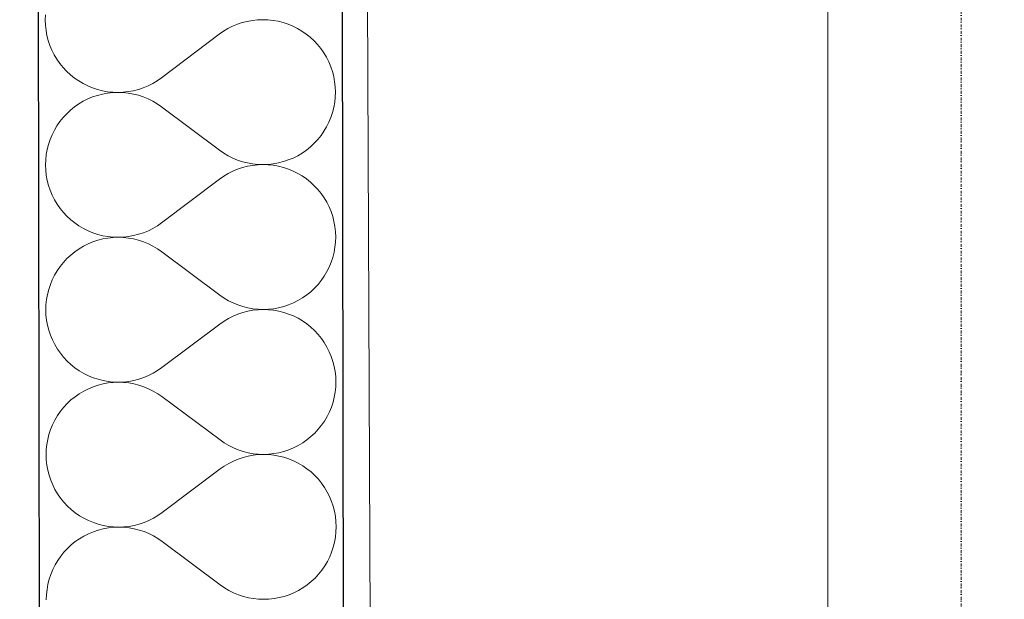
# Model space of a CAD drawing. Header units: millimetres. Extents: x -24674 to 2959, y -2716 to 20653.
# Tile 129 of 161: x -11148 to -10631, y 13085 to 13390. Entities that reach past the tile are written whole.
import ezdxf

# ---------------------------------------------------------------- set-up
doc = ezdxf.new("R2010")
doc.units = ezdxf.units.MM
doc.header["$MEASUREMENT"] = 0
doc.linetypes.add('Wipeout_Contour', pattern=[1000, 0, -1000])
doc.linetypes.add('Čerchovaná S', pattern=[3.5, 1.5, -0.85, 0.3, -0.85])
for name, color, linetype in [('9._POHLED ZÁPADNÍ_1_Konstrukce - krov', 7, 'Continuous'), ('9._POHLED ZÁPADNÍ_1_Konstrukce - nosné', 7, 'Continuous'), ('9._POHLED ZÁPADNÍ_1_Nové_Konstrukce - nosné', 7, 'Continuous'), ('9._POHLED ZÁPADNÍ_1_Nové_Výplně - Povrchové', 7, 'Continuous'), ('9._POHLED ZÁPADNÍ_1_Nové_Výplně – Řezové', 7, 'Continuous'), ('9._POHLED ZÁPADNÍ_1_Výplně - Povrchové', 7, 'Continuous'), ('9._POHLED ZÁPADNÍ_1_VÝTAH VAR 1', 7, 'Continuous')]:
    doc.layers.add(name, color=color, linetype=linetype)

# ---------------------------------------------------------------- blocks, each defined once
blk = doc.blocks.new('*X21', base_point=(-27719.5, -6043.99))
at = {"layer": '9._POHLED ZÁPADNÍ_1_Nové_Výplně – Řezové', "color": 21, "linetype": 'Continuous', "lineweight": 20, "true_color": 0xffaaaa}
for p, q in [((-11134.56, 13392.52), (-11134.65, 13389.81)), ((-11134.65, 13389.81), (-11134.55, 13387.09)), ((-11134.55, 13387.09), (-11134.25, 13384.38)), ((-11038.64, 13385.3), (-11040.97, 13383.91)), ((-11036.21, 13386.53), (-11038.64, 13385.3)), ((-11033.7, 13387.57), (-11036.21, 13386.53)), ((-11031.12, 13388.44), (-11033.7, 13387.57)), ((-11028.49, 13389.12), (-11031.12, 13388.44)), ((-11025.81, 13389.61), (-11028.49, 13389.12)), ((-11023.1, 13389.9), (-11025.81, 13389.61)), ((-11020.39, 13390.01), (-11023.1, 13389.9)), ((-11017.67, 13389.92), (-11020.39, 13390.01)), ((-11014.96, 13389.63), (-11017.67, 13389.92)), ((-11012.28, 13389.16), (-11014.96, 13389.63)), ((-11009.65, 13388.49), (-11012.28, 13389.16)), ((-11007.06, 13387.64), (-11009.65, 13388.49)), ((-11004.55, 13386.6), (-11007.06, 13387.64)), ((-11002.11, 13385.39), (-11004.55, 13386.6)), ((-10999.77, 13384.01), (-11002.11, 13385.39)), ((-11134.25, 13384.38), (-11133.76, 13381.71)), ((-11133.76, 13381.71), (-11133.08, 13379.07)), ((-11043.21, 13382.35), (-11073.64, 13359.44)), ((-11040.97, 13383.91), (-11043.21, 13382.35)), ((-10997.53, 13382.46), (-10999.77, 13384.01)), ((-10995.41, 13380.76), (-10997.53, 13382.46)), ((-10993.41, 13378.91), (-10995.41, 13380.76)), ((-11133.08, 13379.07), (-11132.22, 13376.49)), ((-11132.22, 13376.49), (-11131.17, 13373.98)), ((-10991.56, 13376.92), (-10993.41, 13378.91)), ((-10989.84, 13374.81), (-10991.56, 13376.92)), ((-11131.17, 13373.98), (-11129.95, 13371.55)), ((-11129.95, 13371.55), (-11128.56, 13369.21)), ((-10988.29, 13372.57), (-10989.84, 13374.81)), ((-10986.9, 13370.24), (-10988.29, 13372.57)), ((-10985.67, 13367.81), (-10986.9, 13370.24)), ((-11128.56, 13369.21), (-11127, 13366.98)), ((-11127, 13366.98), (-11125.29, 13364.87)), ((-11125.29, 13364.87), (-11123.43, 13362.88)), ((-10984.63, 13365.29), (-10985.67, 13367.81)), ((-10983.76, 13362.72), (-10984.63, 13365.29)), ((-11123.43, 13362.88), (-11121.44, 13361.03)), ((-11121.44, 13361.03), (-11119.32, 13359.33)), ((-11119.32, 13359.33), (-11117.08, 13357.78)), ((-11075.87, 13357.88), (-11073.64, 13359.44)), ((-10983.08, 13360.08), (-10983.76, 13362.72)), ((-10982.6, 13357.4), (-10983.08, 13360.08)), ((-11117.08, 13357.78), (-11114.74, 13356.4)), ((-11114.74, 13356.4), (-11112.3, 13355.19)), ((-11112.3, 13355.19), (-11109.78, 13354.15)), ((-11109.78, 13354.15), (-11107.2, 13353.3)), ((-11085.73, 13353.35), (-11083.15, 13354.21)), ((-11083.15, 13354.21), (-11080.64, 13355.26)), ((-11080.64, 13355.26), (-11078.21, 13356.49)), ((-11078.21, 13356.49), (-11075.87, 13357.88)), ((-10982.3, 13354.7), (-10982.6, 13357.4)), ((-10982.2, 13351.98), (-10982.3, 13354.7)), ((-11109.78, 13349.36), (-11112.29, 13348.32)), ((-11107.2, 13350.22), (-11109.78, 13349.36)), ((-11107.2, 13353.3), (-11104.56, 13352.63)), ((-11104.56, 13350.9), (-11107.2, 13350.22)), ((-11104.56, 13352.63), (-11101.88, 13352.15)), ((-11101.88, 13351.38), (-11104.56, 13350.9)), ((-11101.88, 13352.15), (-11099.18, 13351.87)), ((-11099.18, 13351.68), (-11101.88, 13351.38)), ((-11099.18, 13351.87), (-11096.46, 13351.78)), ((-11096.46, 13351.78), (-11099.18, 13351.68)), ((-11096.46, 13351.78), (-11093.74, 13351.88)), ((-11093.74, 13351.68), (-11096.46, 13351.78)), ((-11093.74, 13351.88), (-11091.04, 13352.18)), ((-11091.04, 13351.4), (-11093.74, 13351.68)), ((-11091.04, 13352.18), (-11088.36, 13352.67)), ((-11088.36, 13350.92), (-11091.04, 13351.4)), ((-11088.36, 13352.67), (-11085.73, 13353.35)), ((-11085.72, 13350.25), (-11088.36, 13350.92)), ((-11083.14, 13349.39), (-11085.72, 13350.25)), ((-11080.62, 13348.35), (-11083.14, 13349.39)), ((-10982.58, 13346.56), (-10982.29, 13349.26)), ((-10982.29, 13349.26), (-10982.2, 13351.98)), ((-11119.29, 13344.15), (-11121.41, 13342.44)), ((-11117.06, 13345.7), (-11119.29, 13344.15)), ((-11114.72, 13347.09), (-11117.06, 13345.7)), ((-11112.29, 13348.32), (-11114.72, 13347.09)), ((-11078.19, 13347.14), (-11080.62, 13348.35)), ((-11075.85, 13345.75), (-11078.19, 13347.14)), ((-11073.61, 13344.2), (-11075.85, 13345.75)), ((-11043.1, 13321.4), (-11073.61, 13344.2)), ((-10983.72, 13341.24), (-10983.06, 13343.88)), ((-10983.06, 13343.88), (-10982.58, 13346.56)), ((-11123.39, 13340.58), (-11125.24, 13338.59)), ((-11121.41, 13342.44), (-11123.39, 13340.58)), ((-10985.62, 13336.14), (-10984.58, 13338.66)), ((-10984.58, 13338.66), (-10983.72, 13341.24)), ((-11128.5, 13334.23), (-11129.88, 13331.89)), ((-11126.95, 13336.47), (-11128.5, 13334.23)), ((-11125.24, 13338.59), (-11126.95, 13336.47)), ((-10988.21, 13331.37), (-10986.83, 13333.71)), ((-10986.83, 13333.71), (-10985.62, 13336.14)), ((-11131.1, 13329.45), (-11132.13, 13326.94)), ((-11129.88, 13331.89), (-11131.1, 13329.45)), ((-10991.47, 13327.01), (-10989.76, 13329.13)), ((-10989.76, 13329.13), (-10988.21, 13331.37)), ((-11132.99, 13324.36), (-11133.66, 13321.72)), ((-11132.13, 13326.94), (-11132.99, 13324.36)), ((-10997.42, 13321.45), (-10995.31, 13323.16)), ((-10995.31, 13323.16), (-10993.32, 13325.02)), ((-10993.32, 13325.02), (-10991.47, 13327.01)), ((-11134.13, 13319.04), (-11134.42, 13316.33)), ((-11133.66, 13321.72), (-11134.13, 13319.04)), ((-11043.1, 13321.4), (-11040.86, 13319.85)), ((-11040.86, 13319.85), (-11038.52, 13318.46)), ((-11038.52, 13318.46), (-11036.09, 13317.25)), ((-11004.42, 13317.28), (-11001.99, 13318.5)), ((-11001.99, 13318.5), (-10999.65, 13319.89)), ((-10999.65, 13319.89), (-10997.42, 13321.45)), ((-11134.42, 13316.33), (-11134.51, 13313.62)), ((-11134.51, 13313.62), (-11134.41, 13310.9)), ((-11036.09, 13317.25), (-11033.57, 13316.21)), ((-11033.57, 13316.21), (-11030.99, 13315.35)), ((-11030.99, 13315.35), (-11028.35, 13314.68)), ((-11028.35, 13312.93), (-11030.98, 13312.25)), ((-11028.35, 13314.68), (-11025.68, 13314.2)), ((-11025.67, 13313.42), (-11028.35, 13312.93)), ((-11025.68, 13314.2), (-11022.97, 13313.91)), ((-11022.97, 13313.71), (-11025.67, 13313.42)), ((-11022.97, 13313.91), (-11020.25, 13313.82)), ((-11020.25, 13313.82), (-11022.97, 13313.71)), ((-11020.25, 13313.82), (-11017.53, 13313.92)), ((-11017.53, 13313.73), (-11020.25, 13313.82)), ((-11017.53, 13313.92), (-11014.83, 13314.21)), ((-11014.83, 13313.44), (-11017.53, 13313.73)), ((-11014.83, 13314.21), (-11012.15, 13314.7)), ((-11012.15, 13312.97), (-11014.83, 13313.44)), ((-11012.15, 13314.7), (-11009.52, 13315.37)), ((-11009.51, 13312.3), (-11012.15, 13312.97)), ((-11009.52, 13315.37), (-11006.94, 13316.24)), ((-11006.94, 13316.24), (-11004.42, 13317.28)), ((-11134.41, 13310.9), (-11134.11, 13308.19)), ((-11134.11, 13308.19), (-11133.63, 13305.52)), ((-11040.84, 13307.72), (-11043.07, 13306.16)), ((-11038.5, 13309.11), (-11040.84, 13307.72)), ((-11036.07, 13310.33), (-11038.5, 13309.11)), ((-11033.56, 13311.38), (-11036.07, 13310.33)), ((-11030.98, 13312.25), (-11033.56, 13311.38)), ((-11006.93, 13311.45), (-11009.51, 13312.3)), ((-11004.41, 13310.41), (-11006.93, 13311.45)), ((-11001.98, 13309.2), (-11004.41, 13310.41)), ((-10999.63, 13307.82), (-11001.98, 13309.2)), ((-10997.4, 13306.27), (-10999.63, 13307.82)), ((-11133.63, 13305.52), (-11132.95, 13302.88)), ((-11132.95, 13302.88), (-11132.08, 13300.3)), ((-11043.07, 13306.16), (-11073.51, 13283.25)), ((-10995.27, 13304.57), (-10997.4, 13306.27)), ((-10993.28, 13302.72), (-10995.27, 13304.57)), ((-10991.42, 13300.73), (-10993.28, 13302.72)), ((-11132.08, 13300.3), (-11131.04, 13297.79)), ((-11131.04, 13297.79), (-11129.82, 13295.36)), ((-10989.71, 13298.61), (-10991.42, 13300.73)), ((-10988.15, 13296.38), (-10989.71, 13298.61)), ((-11129.82, 13295.36), (-11128.42, 13293.02)), ((-11128.42, 13293.02), (-11126.87, 13290.79)), ((-10986.76, 13294.05), (-10988.15, 13296.38)), ((-10985.54, 13291.62), (-10986.76, 13294.05)), ((-11126.87, 13290.79), (-11125.16, 13288.68)), ((-11125.16, 13288.68), (-11123.3, 13286.69)), ((-10984.49, 13289.1), (-10985.54, 13291.62)), ((-10983.63, 13286.52), (-10984.49, 13289.1)), ((-11123.3, 13286.69), (-11121.3, 13284.84)), ((-11121.3, 13284.84), (-11119.18, 13283.14)), ((-11119.18, 13283.14), (-11116.94, 13281.59)), ((-11078.07, 13280.3), (-11075.74, 13281.69)), ((-11075.74, 13281.69), (-11073.51, 13283.25)), ((-10982.95, 13283.89), (-10983.63, 13286.52)), ((-10982.46, 13281.21), (-10982.95, 13283.89)), ((-11116.94, 13281.59), (-11114.6, 13280.21)), ((-11114.6, 13280.21), (-11112.16, 13279)), ((-11112.16, 13279), (-11109.65, 13277.96)), ((-11109.65, 13277.96), (-11107.07, 13277.11)), ((-11107.07, 13277.11), (-11104.43, 13276.44)), ((-11088.23, 13276.48), (-11085.59, 13277.16)), ((-11085.59, 13277.16), (-11083.01, 13278.02)), ((-11083.01, 13278.02), (-11080.5, 13279.07)), ((-11080.5, 13279.07), (-11078.07, 13280.3)), ((-10982.17, 13278.51), (-10982.46, 13281.21)), ((-10982.06, 13275.79), (-10982.17, 13278.51)), ((-11112.15, 13272.12), (-11114.58, 13270.9)), ((-11109.64, 13273.17), (-11112.15, 13272.12)), ((-11107.06, 13274.03), (-11109.64, 13273.17)), ((-11104.43, 13274.71), (-11107.06, 13274.03)), ((-11104.43, 13276.44), (-11101.75, 13275.96)), ((-11101.75, 13275.19), (-11104.43, 13274.71)), ((-11101.75, 13275.96), (-11099.04, 13275.68)), ((-11099.04, 13275.49), (-11101.75, 13275.19)), ((-11099.04, 13275.68), (-11096.33, 13275.59)), ((-11096.33, 13275.59), (-11099.04, 13275.49)), ((-11096.33, 13275.59), (-11093.61, 13275.69)), ((-11093.61, 13275.49), (-11096.33, 13275.59)), ((-11093.61, 13275.69), (-11090.9, 13275.99)), ((-11090.9, 13275.21), (-11093.61, 13275.49)), ((-11090.9, 13275.99), (-11088.23, 13276.48)), ((-11088.22, 13274.73), (-11090.9, 13275.21)), ((-11085.59, 13274.06), (-11088.22, 13274.73)), ((-11083, 13273.2), (-11085.59, 13274.06)), ((-11080.49, 13272.16), (-11083, 13273.2)), ((-11078.06, 13270.95), (-11080.49, 13272.16)), ((-10982.44, 13270.37), (-10982.16, 13273.07)), ((-10982.16, 13273.07), (-10982.06, 13275.79)), ((-11121.27, 13266.25), (-11123.26, 13264.39)), ((-11119.15, 13267.96), (-11121.27, 13266.25)), ((-11116.92, 13269.51), (-11119.15, 13267.96)), ((-11114.58, 13270.9), (-11116.92, 13269.51)), ((-11075.72, 13269.56), (-11078.06, 13270.95)), ((-11073.48, 13268.01), (-11075.72, 13269.56)), ((-11042.96, 13245.21), (-11073.48, 13268.01)), ((-10983.59, 13265.05), (-10982.92, 13267.69)), ((-10982.92, 13267.69), (-10982.44, 13270.37)), ((-11125.11, 13262.4), (-11126.81, 13260.28)), ((-11123.26, 13264.39), (-11125.11, 13262.4)), ((-10985.48, 13259.95), (-10984.44, 13262.47)), ((-10984.44, 13262.47), (-10983.59, 13265.05)), ((-11128.36, 13258.04), (-11129.75, 13255.7)), ((-11126.81, 13260.28), (-11128.36, 13258.04)), ((-10988.08, 13255.18), (-10986.7, 13257.52)), ((-10986.7, 13257.52), (-10985.48, 13259.95)), ((-11132, 13250.75), (-11132.85, 13248.16)), ((-11130.96, 13253.26), (-11132, 13250.75)), ((-11129.75, 13255.7), (-11130.96, 13253.26)), ((-10993.18, 13248.82), (-10991.33, 13250.82)), ((-10991.33, 13250.82), (-10989.63, 13252.94)), ((-10989.63, 13252.94), (-10988.08, 13255.18)), ((-11133.52, 13245.53), (-11134, 13242.85)), ((-11132.85, 13248.16), (-11133.52, 13245.53)), ((-10997.29, 13245.26), (-10995.17, 13246.97)), ((-10995.17, 13246.97), (-10993.18, 13248.82)), ((-11134, 13242.85), (-11134.28, 13240.14)), ((-11042.96, 13245.21), (-11040.73, 13243.66)), ((-11040.73, 13243.66), (-11038.39, 13242.27)), ((-11038.39, 13242.27), (-11035.95, 13241.06)), ((-11035.95, 13241.06), (-11033.44, 13240.02)), ((-11006.8, 13240.05), (-11004.29, 13241.09)), ((-11004.29, 13241.09), (-11001.86, 13242.31)), ((-11001.86, 13242.31), (-10999.52, 13243.7)), ((-10999.52, 13243.7), (-10997.29, 13245.26)), ((-11134.28, 13240.14), (-11134.38, 13237.43)), ((-11134.38, 13237.43), (-11134.28, 13234.71)), ((-11033.43, 13235.19), (-11035.94, 13234.14)), ((-11033.44, 13240.02), (-11030.85, 13239.16)), ((-11030.85, 13236.06), (-11033.43, 13235.19)), ((-11030.85, 13239.16), (-11028.22, 13238.49)), ((-11028.21, 13236.74), (-11030.85, 13236.06)), ((-11028.22, 13238.49), (-11025.54, 13238.01)), ((-11025.54, 13237.23), (-11028.21, 13236.74)), ((-11025.54, 13238.01), (-11022.84, 13237.72)), ((-11022.83, 13237.52), (-11025.54, 13237.23)), ((-11022.84, 13237.72), (-11020.12, 13237.63)), ((-11020.12, 13237.63), (-11022.83, 13237.52)), ((-11020.12, 13237.63), (-11017.4, 13237.73)), ((-11017.4, 13237.54), (-11020.12, 13237.63)), ((-11017.4, 13237.73), (-11014.69, 13238.02)), ((-11014.69, 13237.25), (-11017.4, 13237.54)), ((-11014.69, 13238.02), (-11012.02, 13238.51)), ((-11012.01, 13236.78), (-11014.69, 13237.25)), ((-11012.02, 13238.51), (-11009.38, 13239.18)), ((-11009.38, 13236.11), (-11012.01, 13236.78)), ((-11009.38, 13239.18), (-11006.8, 13240.05)), ((-11006.79, 13235.26), (-11009.38, 13236.11)), ((-11004.28, 13234.22), (-11006.79, 13235.26)), ((-11134.28, 13234.71), (-11133.98, 13232)), ((-11133.98, 13232), (-11133.49, 13229.33)), ((-11042.94, 13229.97), (-11073.37, 13207.06)), ((-11040.7, 13231.53), (-11042.94, 13229.97)), ((-11038.37, 13232.92), (-11040.7, 13231.53)), ((-11035.94, 13234.14), (-11038.37, 13232.92)), ((-11001.84, 13233.01), (-11004.28, 13234.22)), ((-10999.5, 13231.63), (-11001.84, 13233.01)), ((-10997.26, 13230.08), (-10999.5, 13231.63)), ((-10995.14, 13228.38), (-10997.26, 13230.08)), ((-11133.49, 13229.33), (-11132.81, 13226.69)), ((-11132.81, 13226.69), (-11131.95, 13224.11)), ((-10993.14, 13226.53), (-10995.14, 13228.38)), ((-10991.29, 13224.54), (-10993.14, 13226.53)), ((-11131.95, 13224.11), (-11130.9, 13221.6)), ((-11130.9, 13221.6), (-11129.68, 13219.17)), ((-10989.57, 13222.42), (-10991.29, 13224.54)), ((-10988.02, 13220.19), (-10989.57, 13222.42)), ((-10986.62, 13217.86), (-10988.02, 13220.19)), ((-11129.68, 13219.17), (-11128.29, 13216.83)), ((-11128.29, 13216.83), (-11126.73, 13214.6)), ((-11126.73, 13214.6), (-11125.02, 13212.49)), ((-10985.4, 13215.43), (-10986.62, 13217.86)), ((-10984.36, 13212.91), (-10985.4, 13215.43)), ((-11125.02, 13212.49), (-11123.16, 13210.5)), ((-11123.16, 13210.5), (-11121.17, 13208.65)), ((-10983.49, 13210.33), (-10984.36, 13212.91)), ((-10982.81, 13207.7), (-10983.49, 13210.33)), ((-11121.17, 13208.65), (-11119.05, 13206.95)), ((-11119.05, 13206.95), (-11116.81, 13205.4)), ((-11116.81, 13205.4), (-11114.47, 13204.02)), ((-11080.37, 13202.88), (-11077.94, 13204.11)), ((-11077.94, 13204.11), (-11075.6, 13205.5)), ((-11075.6, 13205.5), (-11073.37, 13207.06)), ((-10982.33, 13205.02), (-10982.81, 13207.7)), ((-10982.03, 13202.32), (-10982.33, 13205.02)), ((-11114.47, 13204.02), (-11112.03, 13202.8)), ((-11112.03, 13202.8), (-11109.51, 13201.77)), ((-11109.51, 13201.77), (-11106.93, 13200.92)), ((-11106.93, 13200.92), (-11104.29, 13200.25)), ((-11104.29, 13200.25), (-11101.61, 13199.77)), ((-11101.61, 13199), (-11104.29, 13198.52)), ((-11101.61, 13199.77), (-11098.91, 13199.49)), ((-11098.91, 13199.3), (-11101.61, 13199)), ((-11098.91, 13199.49), (-11096.19, 13199.4)), ((-11096.19, 13199.4), (-11098.91, 13199.3)), ((-11096.19, 13199.4), (-11093.47, 13199.5)), ((-11093.47, 13199.3), (-11096.19, 13199.4)), ((-11093.47, 13199.5), (-11090.77, 13199.8)), ((-11090.77, 13199.02), (-11093.47, 13199.3)), ((-11090.77, 13199.8), (-11088.09, 13200.29)), ((-11088.09, 13198.54), (-11090.77, 13199.02)), ((-11088.09, 13200.29), (-11085.46, 13200.97)), ((-11085.46, 13200.97), (-11082.88, 13201.83)), ((-11082.88, 13201.83), (-11080.37, 13202.88)), ((-10981.93, 13199.6), (-10982.03, 13202.32)), ((-10982.02, 13196.88), (-10981.93, 13199.6)), ((-11114.45, 13194.71), (-11116.79, 13193.32)), ((-11112.02, 13195.93), (-11114.45, 13194.71)), ((-11109.51, 13196.98), (-11112.02, 13195.93)), ((-11106.93, 13197.84), (-11109.51, 13196.98)), ((-11104.29, 13198.52), (-11106.93, 13197.84)), ((-11085.45, 13197.87), (-11088.09, 13198.54)), ((-11082.87, 13197.01), (-11085.45, 13197.87)), ((-11080.35, 13195.97), (-11082.87, 13197.01)), ((-11077.92, 13194.75), (-11080.35, 13195.97)), ((-11075.58, 13193.37), (-11077.92, 13194.75)), ((-10982.79, 13191.5), (-10982.31, 13194.18)), ((-10982.31, 13194.18), (-10982.02, 13196.88)), ((-11121.14, 13190.06), (-11123.12, 13188.2)), ((-11119.02, 13191.77), (-11121.14, 13190.06)), ((-11116.79, 13193.32), (-11119.02, 13191.77)), ((-11073.34, 13191.82), (-11075.58, 13193.37)), ((-11042.83, 13169.02), (-11073.34, 13191.82)), ((-10984.31, 13186.28), (-10983.45, 13188.86)), ((-10983.45, 13188.86), (-10982.79, 13191.5)), ((-11126.68, 13184.09), (-11128.23, 13181.85)), ((-11124.97, 13186.21), (-11126.68, 13184.09)), ((-11123.12, 13188.2), (-11124.97, 13186.21)), ((-10986.56, 13181.33), (-10985.35, 13183.76)), ((-10985.35, 13183.76), (-10984.31, 13186.28)), ((-11129.61, 13179.51), (-11130.82, 13177.07)), ((-11128.23, 13181.85), (-11129.61, 13179.51)), ((-10989.49, 13176.75), (-10987.94, 13178.99)), ((-10987.94, 13178.99), (-10986.56, 13181.33)), ((-11131.86, 13174.56), (-11132.72, 13171.97)), ((-11130.82, 13177.07), (-11131.86, 13174.56)), ((-10993.05, 13172.63), (-10991.2, 13174.63)), ((-10991.2, 13174.63), (-10989.49, 13176.75)), ((-11133.39, 13169.34), (-11133.86, 13166.66)), ((-11132.72, 13171.97), (-11133.39, 13169.34)), ((-11042.83, 13169.02), (-11040.59, 13167.47)), ((-10999.38, 13167.51), (-10997.15, 13169.07)), ((-10997.15, 13169.07), (-10995.04, 13170.78)), ((-10995.04, 13170.78), (-10993.05, 13172.63)), ((-11134.15, 13163.95), (-11134.24, 13161.23)), ((-11133.86, 13166.66), (-11134.15, 13163.95)), ((-11040.59, 13167.47), (-11038.25, 13166.08)), ((-11038.25, 13166.08), (-11035.82, 13164.86)), ((-11035.82, 13164.86), (-11033.3, 13163.83)), ((-11033.3, 13163.83), (-11030.72, 13162.97)), ((-11030.72, 13162.97), (-11028.08, 13162.3)), ((-11011.88, 13162.32), (-11009.25, 13162.99)), ((-11009.25, 13162.99), (-11006.67, 13163.86)), ((-11006.67, 13163.86), (-11004.15, 13164.9)), ((-11004.15, 13164.9), (-11001.72, 13166.12)), ((-11001.72, 13166.12), (-10999.38, 13167.51)), ((-11134.24, 13161.23), (-11134.14, 13158.52)), ((-11134.14, 13158.52), (-11133.84, 13155.81)), ((-11035.8, 13157.95), (-11038.23, 13156.73)), ((-11033.29, 13159), (-11035.8, 13157.95)), ((-11030.71, 13159.87), (-11033.29, 13159)), ((-11028.08, 13160.55), (-11030.71, 13159.87)), ((-11028.08, 13162.3), (-11025.41, 13161.82)), ((-11025.4, 13161.04), (-11028.08, 13160.55)), ((-11025.41, 13161.82), (-11022.7, 13161.53)), ((-11022.7, 13161.33), (-11025.4, 13161.04)), ((-11022.7, 13161.53), (-11019.98, 13161.44)), ((-11019.98, 13161.44), (-11022.7, 13161.33)), ((-11019.98, 13161.44), (-11017.26, 13161.54)), ((-11017.26, 13161.35), (-11019.98, 13161.44)), ((-11017.26, 13161.54), (-11014.56, 13161.83)), ((-11014.56, 13161.06), (-11017.26, 13161.35)), ((-11014.56, 13161.83), (-11011.88, 13162.32)), ((-11011.88, 13160.59), (-11014.56, 13161.06)), ((-11009.24, 13159.92), (-11011.88, 13160.59)), ((-11006.66, 13159.07), (-11009.24, 13159.92)), ((-11004.14, 13158.03), (-11006.66, 13159.07)), ((-11001.71, 13156.82), (-11004.14, 13158.03)), ((-11133.84, 13155.81), (-11133.36, 13153.14)), ((-11133.36, 13153.14), (-11132.68, 13150.5)), ((-11042.8, 13153.78), (-11073.24, 13130.87)), ((-11040.57, 13155.34), (-11042.8, 13153.78)), ((-11038.23, 13156.73), (-11040.57, 13155.34)), ((-10999.36, 13155.43), (-11001.71, 13156.82)), ((-10997.13, 13153.89), (-10999.36, 13155.43)), ((-10995, 13152.19), (-10997.13, 13153.89)), ((-11132.68, 13150.5), (-11131.81, 13147.92)), ((-11131.81, 13147.92), (-11130.77, 13145.41)), ((-10993.01, 13150.34), (-10995, 13152.19)), ((-10991.15, 13148.35), (-10993.01, 13150.34)), ((-10989.44, 13146.23), (-10991.15, 13148.35)), ((-11130.77, 13145.41), (-11129.55, 13142.98)), ((-11129.55, 13142.98), (-11128.15, 13140.64)), ((-10987.88, 13144), (-10989.44, 13146.23)), ((-10986.49, 13141.67), (-10987.88, 13144)), ((-11128.15, 13140.64), (-11126.6, 13138.41)), ((-11126.6, 13138.41), (-11124.89, 13136.3)), ((-10985.27, 13139.24), (-10986.49, 13141.67)), ((-10984.22, 13136.72), (-10985.27, 13139.24)), ((-11124.89, 13136.3), (-11123.03, 13134.31)), ((-11123.03, 13134.31), (-11121.03, 13132.46)), ((-11121.03, 13132.46), (-11118.91, 13130.76)), ((-10983.36, 13134.14), (-10984.22, 13136.72)), ((-10982.68, 13131.51), (-10983.36, 13134.14)), ((-11118.91, 13130.76), (-11116.67, 13129.21)), ((-11116.67, 13129.21), (-11114.33, 13127.83)), ((-11114.33, 13127.83), (-11111.89, 13126.61)), ((-11111.89, 13126.61), (-11109.38, 13125.58)), ((-11082.74, 13125.64), (-11080.23, 13126.69)), ((-11080.23, 13126.69), (-11077.8, 13127.91)), ((-11077.8, 13127.91), (-11075.47, 13129.31)), ((-11075.47, 13129.31), (-11073.24, 13130.87)), ((-10982.19, 13128.83), (-10982.68, 13131.51)), ((-10981.9, 13126.13), (-10982.19, 13128.83)), ((-11109.38, 13125.58), (-11106.8, 13124.73)), ((-11106.79, 13121.65), (-11109.37, 13120.79)), ((-11106.8, 13124.73), (-11104.16, 13124.06)), ((-11104.16, 13122.33), (-11106.79, 13121.65)), ((-11104.16, 13124.06), (-11101.48, 13123.58)), ((-11101.48, 13122.81), (-11104.16, 13122.33)), ((-11101.48, 13123.58), (-11098.77, 13123.3)), ((-11098.77, 13123.11), (-11101.48, 13122.81)), ((-11098.77, 13123.3), (-11096.06, 13123.21)), ((-11096.06, 13123.21), (-11098.77, 13123.11)), ((-11096.06, 13123.21), (-11093.34, 13123.31)), ((-11093.34, 13123.11), (-11096.06, 13123.21)), ((-11093.34, 13123.31), (-11090.63, 13123.61)), ((-11090.63, 13122.83), (-11093.34, 13123.11)), ((-11090.63, 13123.61), (-11087.96, 13124.1)), ((-11087.95, 13122.35), (-11090.63, 13122.83)), ((-11087.96, 13124.1), (-11085.32, 13124.78)), ((-11085.32, 13121.68), (-11087.95, 13122.35)), ((-11085.32, 13124.78), (-11082.74, 13125.64)), ((-11082.73, 13120.82), (-11085.32, 13121.68)), ((-10981.79, 13123.41), (-10981.9, 13126.13)), ((-10981.89, 13120.69), (-10981.79, 13123.41)), ((-11116.65, 13117.13), (-11118.88, 13115.58)), ((-11114.31, 13118.52), (-11116.65, 13117.13)), ((-11111.88, 13119.74), (-11114.31, 13118.52)), ((-11109.37, 13120.79), (-11111.88, 13119.74)), ((-11080.22, 13119.78), (-11082.73, 13120.82)), ((-11077.79, 13118.56), (-11080.22, 13119.78)), ((-11075.44, 13117.18), (-11077.79, 13118.56)), ((-11073.21, 13115.63), (-11075.44, 13117.18)), ((-10982.65, 13115.31), (-10982.17, 13117.99)), ((-10982.17, 13117.99), (-10981.89, 13120.69)), ((-11122.99, 13112.01), (-11124.84, 13110.02)), ((-11121, 13113.87), (-11122.99, 13112.01)), ((-11118.88, 13115.58), (-11121, 13113.87)), ((-11042.69, 13092.83), (-11073.21, 13115.63)), ((-10984.17, 13110.09), (-10983.32, 13112.67)), ((-10983.32, 13112.67), (-10982.65, 13115.31)), ((-11126.54, 13107.9), (-11128.09, 13105.66)), ((-11124.84, 13110.02), (-11126.54, 13107.9)), ((-10986.43, 13105.14), (-10985.21, 13107.57)), ((-10985.21, 13107.57), (-10984.17, 13110.09)), ((-11130.69, 13100.88), (-11131.73, 13098.37)), ((-11129.48, 13103.32), (-11130.69, 13100.88)), ((-11128.09, 13105.66), (-11129.48, 13103.32)), ((-10989.36, 13100.56), (-10987.81, 13102.8)), ((-10987.81, 13102.8), (-10986.43, 13105.14)), ((-11132.58, 13095.78), (-11133.25, 13093.15)), ((-11131.73, 13098.37), (-11132.58, 13095.78)), ((-10994.9, 13094.59), (-10992.91, 13096.44)), ((-10992.91, 13096.44), (-10991.06, 13098.44)), ((-10991.06, 13098.44), (-10989.36, 13100.56)), ((-11133.73, 13090.47), (-11134.01, 13087.76)), ((-11133.25, 13093.15), (-11133.73, 13090.47)), ((-11042.69, 13092.83), (-11040.46, 13091.28)), ((-11040.46, 13091.28), (-11038.12, 13089.89)), ((-11001.59, 13089.93), (-10999.25, 13091.32)), ((-10999.25, 13091.32), (-10997.02, 13092.88)), ((-10997.02, 13092.88), (-10994.9, 13094.59)), ((-11134.01, 13087.76), (-11134.11, 13085.04)), ((-11038.12, 13089.89), (-11035.68, 13088.67)), ((-11035.68, 13088.67), (-11033.17, 13087.64)), ((-11033.17, 13087.64), (-11030.58, 13086.78)), ((-11030.58, 13086.78), (-11027.95, 13086.11)), ((-11027.95, 13086.11), (-11025.27, 13085.63)), ((-11025.27, 13085.63), (-11022.56, 13085.34)), ((-11022.56, 13085.34), (-11019.85, 13085.25)), ((-11019.85, 13085.25), (-11017.13, 13085.35)), ((-11017.13, 13085.35), (-11014.42, 13085.64)), ((-11014.42, 13085.64), (-11011.75, 13086.13)), ((-11011.75, 13086.13), (-11009.11, 13086.8)), ((-11009.11, 13086.8), (-11006.53, 13087.67)), ((-11006.53, 13087.67), (-11004.02, 13088.71)), ((-11004.02, 13088.71), (-11001.59, 13089.93))]:
    blk.add_line(p, q, dxfattribs=at)

msp = doc.modelspace()

# ---------------------------------------------------------------- wipeouts: each hides what was drawn before it
at = {"color": 254, "linetype": 'Wipeout_Contour', "lineweight": 0, "ltscale": 72283.801497}
msp.add_wipeout([(-11148.1, 18830.25), (-11130.82, 9083.32), (-10970.82, 9083.6), (-10988.08, 18817.53)], dxfattribs=at).dxf.layer = '9._POHLED ZÁPADNÍ_1_Nové_Výplně - Povrchové'

# ---------------------------------------------------------------- next in the draw order: linework, layer by layer
at = {"layer": '9._POHLED ZÁPADNÍ_1_Nové_Konstrukce - nosné', "color": 1, "linetype": 'Continuous', "lineweight": 25, "flags": 128}
for points in [[(-11148.1, 18830.25), (-11130.82, 9083.32)], [(-10970.82, 9083.6), (-10988.08, 18817.53)]]:
    msp.add_lwpolyline(points, dxfattribs=at)

# ---------------------------------------------------------------- next in the draw order: wipeouts: each hides what was drawn before it
at = {"color": 254, "linetype": 'Wipeout_Contour', "lineweight": 0, "ltscale": 70593.958106}
msp.add_wipeout([(-10986.72, 18366), (-10946.64, 9038.96), (-10496.64, 9040.89), (-10536.56, 18330.21)], dxfattribs=at).dxf.layer = '9._POHLED ZÁPADNÍ_1_Výplně - Povrchové'

# ---------------------------------------------------------------- next in the draw order: linework, layer by layer
at = {"layer": '9._POHLED ZÁPADNÍ_1_Konstrukce - krov', "color": 8, "linetype": 'Continuous', "lineweight": 13}
msp.add_line((-10723.42, 18630.55), (-10723.42, 8979.53), dxfattribs=at)
at = {"layer": '9._POHLED ZÁPADNÍ_1_Konstrukce - krov', "color": 251, "linetype": 'Čerchovaná S', "lineweight": 13, "true_color": 0x6a6a6a}
msp.add_line((-10653.42, 18630.55), (-10653.42, 8979.53), dxfattribs=at)
at = {"layer": '9._POHLED ZÁPADNÍ_1_Konstrukce - nosné', "color": 251, "linetype": 'Continuous', "lineweight": 20, "true_color": 0x6a6a6a, "flags": 128}
msp.add_lwpolyline([(-10988.66, 18817.58), (-10946.75, 9064.83)], dxfattribs=at)

# ---------------------------------------------------------------- next in the draw order: wipeouts: each hides what was drawn before it
at = {"color": 254, "linetype": 'Wipeout_Contour', "lineweight": 0, "ltscale": 72283.801497}
msp.add_wipeout([(-11148.1, 18830.25), (-11130.82, 9083.32), (-10970.82, 9083.6), (-10988.08, 18817.53)], dxfattribs=at).dxf.layer = '9._POHLED ZÁPADNÍ_1_Nové_Výplně – Řezové'

# ---------------------------------------------------------------- next in the draw order: linework, layer by layer
at = {"layer": '9._POHLED ZÁPADNÍ_1_Nové_Konstrukce - nosné', "color": 1, "linetype": 'Continuous', "lineweight": 25, "flags": 128}
for points in [[(-11148.1, 18830.25), (-11130.82, 9083.32)], [(-10970.82, 9083.6), (-10988.08, 18817.53)]]:
    msp.add_lwpolyline(points, dxfattribs=at)

# ---------------------------------------------------------------- next in the draw order: block references
at = {"layer": '9._POHLED ZÁPADNÍ_1_VÝTAH VAR 1', "color": 9, "linetype": 'Continuous', "lineweight": 13}
msp.add_blockref('*X21', (-27719.5, -6043.99), dxfattribs=at)

doc.saveas('drawing.dxf')
